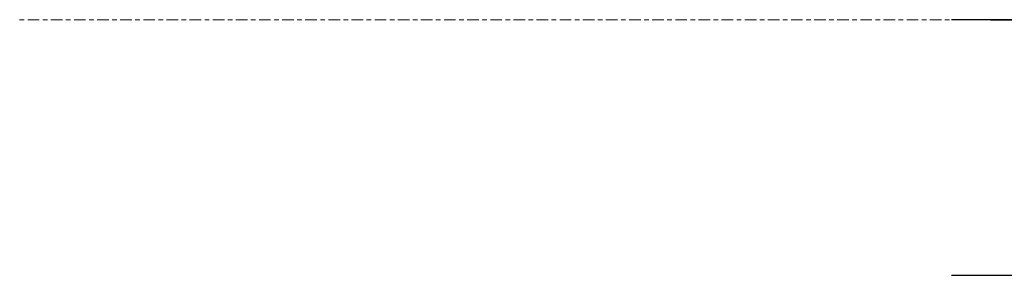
# Model space of a CAD drawing. Header units: millimetres. Extents: x 101535 to 192135, y -3968 to 17259.
# Tile 1 of 92: x 101535 to 102886, y -3900 to -3550. Entities that reach past the tile are written whole.
import ezdxf

# ---------------------------------------------------------------- set-up
doc = ezdxf.new("R2010")
doc.units = ezdxf.units.MM
doc.linetypes.add('Środek _2_', pattern=[31.75, 6.35, -4.75, 15.9, -4.75])
doc.layers.add('A-FLOR', color=7, linetype='Continuous', lineweight=25, true_color=0x007f00)
doc.layers.add('A-FLOR-LEVL', color=7, linetype='Continuous', lineweight=30)

# ---------------------------------------------------------------- blocks, each defined once
blk = doc.blocks.new('Bezpośredni kształt - A7-303111-Przekrój 29')
at = {"layer": 'A-FLOR'}
for p, q in [((109922.8, -3550), (102813.7, -3550)), ((102813.7, -3900), (109922.8, -3900))]:
    blk.add_line(p, q, dxfattribs=at)
blk = doc.blocks.new('IR 026-25_3D1_2025_09_11_ifc-1-Przekrój 29')
at = {"layer": 'A-FLOR-LEVL', "linetype": 'Środek _2_', "lineweight": 9}
blk.add_line((101534.5, -3550), (104617.9, -3550), dxfattribs=at)
at = {"layer": 'A-FLOR', "lineweight": 18}
blk.add_blockref('Bezpośredni kształt - A7-303111-Przekrój 29', (0, 0), dxfattribs=at)

msp = doc.modelspace()

# ---------------------------------------------------------------- block references
at = {"lineweight": 5}
msp.add_blockref('IR 026-25_3D1_2025_09_11_ifc-1-Przekrój 29', (0, 0), dxfattribs=at)

# ---------------------------------------------------------------- next in the draw order: linework, layer by layer
at = {"layer": 'A-FLOR-LEVL'}
msp.add_line((102867.4, -3550), (111766.3, -3550), dxfattribs=at)

doc.saveas('drawing.dxf')
